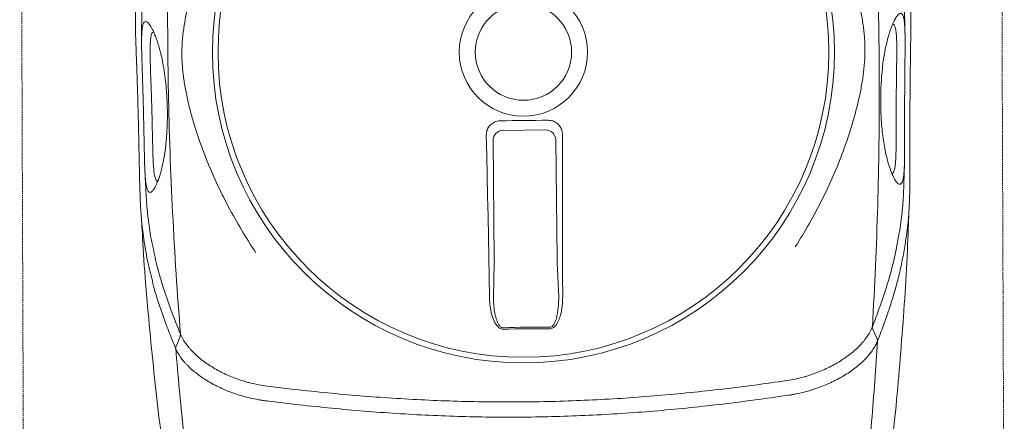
# Model space of a CAD drawing. Header units: inches. Extents: x 1703 to 137267, y -37098 to 14102.
# Tile 6 of 142: x 14101 to 14439, y 7611 to 7749. Entities that reach past the tile are written whole.
import ezdxf

# ---------------------------------------------------------------- set-up
doc = ezdxf.new("R2010")
doc.units = ezdxf.units.IN
doc.header["$MEASUREMENT"] = 0
doc.linetypes.add('11aa1PB-bd$0$11aa1PB-af$0$TRATTEGGIATA', pattern=[0.75, 0.5, -0.25])
doc.layers.add('CKD Equipments', color=252, linetype='Continuous', lineweight=0)
doc.layers.add('FAINTEQUIP', color=252, linetype='Continuous', lineweight=0)

# ---------------------------------------------------------------- blocks, each defined once
blk = doc.blocks.new('G$C62143A14')
at = {"linetype": 'Continuous', "lineweight": 0}
for p, q in [((166.18, 199.09), (180.76, 199.25)), ((163.17, 154.51), (162.73, 195.56)), ((184.29, 195.79), (184.73, 154.75)), ((162.89, 141.56), (163.17, 153.37)), ((184.76, 153.6), (185.3, 141.8)), ((85.06, 105.98), (85.05, 105.99)), ((263.88, 107.91), (263.87, 107.91))]:
    blk.add_line(p, q, dxfattribs=at)
at = {"linetype": 'Continuous', "lineweight": 0, "flags": 128}
for points in [[(165.21, 202.39), (167.27, 202.41), (169.32, 202.43), (171.38, 202.45), (173.44, 202.47), (175.49, 202.49), (177.55, 202.52), (179.61, 202.54), (181.66, 202.57)], [(161.51, 141.67), (161.39, 148.62), (161.27, 155.58), (161.14, 162.54), (161, 169.51), (160.86, 176.48), (160.72, 183.45), (160.56, 190.43), (160.41, 197.41)], [(186.57, 197.69), (186.57, 190.71), (186.56, 183.73), (186.57, 176.75), (186.58, 169.78), (186.59, 162.81), (186.61, 155.85), (186.64, 148.89), (186.67, 141.94)], [(294.76, 127.41), (294.02, 129.04), (293.28, 130.69)], [(55.17, 128.13), (54.46, 126.47), (53.76, 124.81)]]:
    blk.add_lwpolyline(points, dxfattribs=at)
at = {"linetype": 'Continuous', "lineweight": 0}
for radius in [106.93, 105, 22.05, 16.56]:
    blk.add_circle((173.18, 226), radius, dxfattribs=at)
for centre, radius, start, end in [((166.26, 195.57), 3.53, 91.3072, 180.1404), ((180.76, 195.72), 3.53, 1.0921, 89.9252), ((54.09, 128.97), 1.21, 326.4595, 358.5784), ((178.06, -227.41), 358.79, 89.3354, 91.8971), ((178.06, -227.34), 358.19, 89.3355, 91.897)]:
    blk.add_arc(centre, radius, start, end, dxfattribs=at)
for centre, major_axis, start_param, end_param in [((162.86, 155.12), (0.09, -3.5), 1.045879, 1.394945), ((185.03, 155.36), (-0.02, -3.5), 4.88824, 5.237306)]:
    blk.add_ellipse(centre, major_axis=major_axis, ratio=0.086139, start_param=start_param, end_param=end_param, dxfattribs=at)
for points, knots in [([(45.6, 147.31), (45.02, 149.63), (44.08, 153.42), (43.14, 158.58), (42.52, 162.49), (42.07, 166.08), (41.78, 169.32), (41.57, 172.51), (41.43, 175.54), (41.32, 178.54), (41.24, 181.43), (41.18, 184.13), (41.11, 187.04), (41.05, 190.57), (40.96, 194.84), (40.86, 199.86), (40.72, 205.12), (40.58, 210.4), (40.42, 215.41), (40.27, 220), (40.12, 224.07), (39.98, 227.69), (39.87, 230.87), (39.8, 233.7), (39.73, 239.01), (39.98, 246.66), (40.84, 255.43), (41.86, 262.6), (42.9, 268.77), (44.25, 275.81), (46, 283.98), (47.78, 291.81), (49.04, 297.24), (49.57, 299.48)], [0, 0, 0, 0, 0.0593635, 0.0971043, 0.1348438, 0.1667324, 0.198607, 0.2201848, 0.2417788, 0.2633349, 0.278122, 0.2929063, 0.3080418, 0.3231723, 0.3441056, 0.3655953, 0.3864814, 0.4080077, 0.4295299, 0.4486306, 0.4683357, 0.4884205, 0.5086324, 0.5289688, 0.5492243, 0.6333183, 0.7152132, 0.756242, 0.7972696, 0.8516973, 0.906117, 0.9611972, 1, 1, 1, 1]), ([(292.81, 298.92), (293.68, 285.01), (294.34, 271.07), (295.02, 250.13), (295.19, 243.14), (295.43, 229.15), (295.5, 222.15), (295.54, 201.17), (295.36, 187.21), (294.56, 159.32), (293.96, 145.4), (293.13, 131.5)], [0, 0, 0, 0, 0.25, 0.25, 0.375, 0.375, 0.5, 0.5, 0.75, 0.75, 1, 1, 1, 1]), ([(55.29, 128.94), (54.17, 142.82), (53.27, 156.72), (51.87, 184.59), (51.39, 198.55), (50.98, 219.52), (50.9, 226.52), (50.84, 240.51), (50.86, 247.5), (51.08, 268.46), (51.45, 282.4), (52.02, 296.33)], [0, 0, 0, 0, 0.25, 0.25, 0.5, 0.5, 0.625, 0.625, 0.75, 0.75, 1, 1, 1, 1]), ([(265.16, 295.03), (266.9, 292.42), (268.56, 289.8), (271.72, 284.5), (273.22, 281.83), (276.08, 276.42), (277.43, 273.7), (279.98, 268.18), (281.17, 265.39), (283.41, 259.74), (284.44, 256.91), (285.85, 252.62), (286.3, 251.18), (287.14, 248.29), (287.54, 246.84), (288.29, 243.91), (288.64, 242.44), (289.27, 239.47), (289.55, 237.97), (290.02, 234.96), (290.22, 233.44), (290.43, 231.13), (290.49, 230.35), (290.55, 229.19), (290.56, 228.8), (290.59, 228.01), (290.6, 227.62), (290.62, 225.65), (290.56, 224.09), (290.35, 221.02), (290.18, 219.49), (289.77, 216.47), (289.52, 214.97), (288.95, 211.99), (288.63, 210.51), (287.95, 207.58), (287.58, 206.12), (286.8, 203.23), (286.38, 201.79), (285.07, 197.5), (284.11, 194.66), (280.98, 186.21), (278.56, 180.65), (274.42, 172.38), (272.96, 169.66), (269.9, 164.27), (268.3, 161.61), (266.62, 158.98)], [0, 0, 0, 0, 0.0625, 0.0625, 0.125, 0.125, 0.1875, 0.1875, 0.25, 0.25, 0.3125, 0.3125, 0.34375, 0.34375, 0.375, 0.375, 0.40625, 0.40625, 0.4375, 0.4375, 0.46875, 0.46875, 0.484375, 0.484375, 0.492188, 0.492188, 0.5, 0.5, 0.53125, 0.53125, 0.5625, 0.5625, 0.59375, 0.59375, 0.625, 0.625, 0.65625, 0.65625, 0.6875, 0.6875, 0.75, 0.75, 0.875, 0.875, 0.9375, 0.9375, 1, 1, 1, 1]), ([(81.21, 156.98), (79.47, 159.59), (77.81, 162.21), (74.65, 167.51), (73.14, 170.18), (70.29, 175.58), (68.94, 178.31), (66.39, 183.83), (65.2, 186.62), (62.96, 192.26), (61.93, 195.1), (60.52, 199.39), (60.07, 200.83), (59.22, 203.72), (58.82, 205.17), (58.08, 208.1), (57.73, 209.57), (57.1, 212.54), (56.82, 214.04), (56.34, 217.05), (56.15, 218.57), (55.94, 220.88), (55.88, 221.66), (55.82, 222.82), (55.8, 223.21), (55.78, 224), (55.77, 224.39), (55.75, 226.36), (55.8, 227.92), (56.02, 230.99), (56.19, 232.52), (56.6, 235.54), (56.85, 237.04), (57.42, 240.02), (57.73, 241.5), (58.42, 244.43), (58.79, 245.89), (59.57, 248.78), (59.98, 250.22), (61.29, 254.51), (62.26, 257.35), (65.39, 265.8), (67.81, 271.36), (71.95, 279.63), (73.4, 282.35), (76.46, 287.74), (78.07, 290.4), (79.75, 293.03)], [0, 0, 0, 0, 0.0625, 0.0625, 0.125, 0.125, 0.1875, 0.1875, 0.25, 0.25, 0.3125, 0.3125, 0.34375, 0.34375, 0.375, 0.375, 0.40625, 0.40625, 0.4375, 0.4375, 0.46875, 0.46875, 0.484375, 0.484375, 0.492187, 0.492187, 0.5, 0.5, 0.53125, 0.53125, 0.5625, 0.5625, 0.59375, 0.59375, 0.625, 0.625, 0.65625, 0.65625, 0.6875, 0.6875, 0.75, 0.75, 0.875, 0.875, 0.9375, 0.9375, 1, 1, 1, 1]), ([(301.44, 276.45), (301.75, 275.05), (302.55, 271.44), (303.6, 265.92), (304.62, 259.79), (305.4, 253.83), (305.96, 247.99), (306.24, 243.12), (306.35, 239.27), (306.37, 236.26), (306.35, 232.9), (306.3, 229.24), (306.24, 225.22), (306.18, 221.07), (306.13, 216.7), (306.09, 212.1), (306.06, 207.11), (306.04, 201.95), (306.04, 196.95), (306.05, 192.75), (306.06, 189.23), (306.06, 186.3), (306.05, 183.54), (306.03, 180.52), (305.98, 177.38), (305.88, 174.2), (305.73, 171.32), (305.46, 167.82), (304.99, 163.66), (304.2, 158.49), (303.16, 153), (302.17, 148.58), (301.46, 146.05), (301.24, 145.3)], [0, 0, 0, 0, 0.033599, 0.086704, 0.14001, 0.193319, 0.246393, 0.299468, 0.326258, 0.353125, 0.379834, 0.406408, 0.428618, 0.451478, 0.47167, 0.492329, 0.516002, 0.540379, 0.564065, 0.588402, 0.605742, 0.623087, 0.640895, 0.658706, 0.685242, 0.711788, 0.738802, 0.765824, 0.81871, 0.871587, 0.924587, 0.977588, 1, 1, 1, 1]), ([(44.47, 261.16), (44.44, 260.98), (43.93, 258.18), (43.23, 253.09), (42.27, 244.62), (41.92, 237.77), (41.88, 232.66), (41.9, 230.93), (41.91, 230.14)], [0, 0, 0, 0, 0.016162, 0.250764, 0.485322, 0.836539, 0.925214, 1, 1, 1, 1]), ([(304.34, 232.77), (304.34, 233.59), (304.32, 235.34), (304.17, 240.5), (303.67, 247.37), (302.53, 255.86), (301.72, 260.92), (301.15, 263.69), (301.12, 263.85)], [0, 0, 0, 0, 0.076639, 0.163762, 0.518013, 0.751525, 0.985081, 1, 1, 1, 1]), ([(304.01, 184.73), (303.97, 184.22), (303.86, 183.03), (303.62, 181.83), (303.29, 180.95), (302.86, 180.52), (302.33, 180.49), (301.69, 180.94), (300.97, 181.91), (300.2, 183.37), (299.41, 185.28), (298.69, 187.43), (298.06, 189.77), (297.52, 192.16), (297.04, 194.87), (296.62, 197.87), (296.32, 200.95), (296.12, 203.96), (296.02, 206.73), (295.99, 209.52), (296.03, 212.49), (296.17, 215.56), (296.38, 218.45), (296.7, 221.56), (297.14, 224.68), (297.72, 227.74), (298.34, 230.38), (298.99, 232.61), (299.71, 234.69), (300.48, 236.52), (301.26, 237.97), (301.97, 238.89), (302.61, 239.35), (303.16, 239.35), (303.62, 238.79), (303.98, 237.69), (304.12, 236.37), (304.2, 235.72)], [0, 0, 0, 0, 0.026608, 0.06138, 0.0962, 0.130925, 0.168927, 0.207024, 0.245099, 0.283069, 0.316694, 0.350298, 0.37294, 0.395622, 0.418192, 0.438002, 0.457786, 0.474878, 0.488481, 0.502082, 0.518368, 0.53466, 0.550889, 0.567128, 0.590899, 0.614713, 0.640745, 0.66688, 0.692979, 0.729781, 0.766704, 0.803672, 0.840537, 0.880482, 0.920552, 0.960572, 1, 1, 1, 1]), ([(42.51, 207.1), (42.47, 208.53), (42.43, 209.94), (42.38, 211.68), (42.37, 212.02), (42.35, 212.71), (42.34, 213.05), (42.31, 214.05), (42.29, 214.71), (42.25, 215.99), (42.23, 216.62), (42.2, 217.54), (42.19, 217.85), (42.17, 218.45), (42.16, 218.74), (42.12, 220.18), (42.08, 221.26), (42.04, 222.76), (42.02, 223.24), (41.99, 224.18), (41.98, 224.63), (41.95, 225.92), (41.93, 226.71), (41.91, 228.15), (41.9, 228.82), (41.9, 229.73), (41.9, 230.03), (41.91, 230.59), (41.91, 230.86), (41.94, 232.14), (41.98, 232.98), (42.12, 234.36), (42.22, 234.91), (42.39, 235.55), (42.46, 235.73), (42.56, 235.96), (42.6, 236.03), (42.68, 236.16), (42.72, 236.22), (42.93, 236.46), (43.12, 236.55), (43.54, 236.51), (43.78, 236.38), (44.29, 235.92), (44.57, 235.59), (45.17, 234.68), (45.49, 234.11), (45.93, 233.22), (46.01, 233.03), (46.19, 232.64), (46.28, 232.43), (46.55, 231.79), (46.73, 231.32), (47.11, 230.3), (47.3, 229.74), (47.69, 228.53), (47.89, 227.87), (48.28, 226.45), (48.47, 225.69), (48.86, 224.02), (49.05, 223.12), (49.33, 221.64), (49.42, 221.13), (49.59, 220.08), (49.68, 219.53), (49.84, 218.41), (49.92, 217.83), (50.04, 216.92), (50.07, 216.61), (50.15, 215.99), (50.18, 215.67), (50.35, 214.08), (50.46, 212.76), (50.59, 210.72), (50.63, 210.02), (50.68, 208.96), (50.7, 208.61), (50.72, 207.9), (50.73, 207.54), (50.76, 206.48), (50.77, 205.78), (50.78, 204.72), (50.78, 204.37), (50.78, 203.67), (50.77, 203.32), (50.75, 201.59), (50.71, 200.26), (50.62, 198.67), (50.6, 198.36), (50.56, 197.73), (50.54, 197.42), (50.47, 196.51), (50.42, 195.92), (50.26, 194.23), (50.14, 193.18), (49.94, 191.7), (49.87, 191.23), (49.73, 190.31), (49.65, 189.88), (49.43, 188.62), (49.27, 187.85), (48.95, 186.43), (48.79, 185.78), (48.55, 184.87), (48.46, 184.58), (48.3, 184.02), (48.22, 183.75), (47.82, 182.47), (47.5, 181.62), (46.89, 180.21), (46.6, 179.63), (46.18, 178.94), (46.04, 178.74), (45.78, 178.39), (45.65, 178.25), (45.28, 177.9), (45.05, 177.77), (44.63, 177.73), (44.44, 177.82), (44.09, 178.2), (43.94, 178.5), (43.73, 179.13), (43.66, 179.37), (43.57, 179.79), (43.54, 179.94), (43.48, 180.25), (43.46, 180.41), (43.32, 181.28), (43.24, 182.12), (43.14, 183.4), (43.12, 183.66), (43.09, 184.22), (43.07, 184.52), (43.03, 185.44), (43, 186.1), (42.95, 187.54), (42.93, 188.32), (42.89, 189.61), (42.88, 190.05), (42.86, 190.98), (42.85, 191.47), (42.82, 192.99), (42.79, 194.06), (42.76, 195.79), (42.75, 196.38), (42.73, 197.3), (42.72, 197.62), (42.71, 198.25), (42.7, 198.57), (42.67, 200.18), (42.64, 201.5), (42.6, 203.56), (42.58, 204.26), (42.54, 205.68), (42.53, 206.39), (42.51, 207.1)], [0, 0, 0, 0, 0.015625, 0.015625, 0.019531, 0.019531, 0.023438, 0.023438, 0.03125, 0.03125, 0.039063, 0.039063, 0.042969, 0.042969, 0.046875, 0.046875, 0.0625, 0.0625, 0.070313, 0.070313, 0.078125, 0.078125, 0.09375, 0.09375, 0.109375, 0.109375, 0.117188, 0.117188, 0.125, 0.125, 0.15625, 0.15625, 0.1875, 0.1875, 0.203125, 0.203125, 0.210938, 0.210938, 0.21875, 0.21875, 0.25, 0.25, 0.28125, 0.28125, 0.3125, 0.3125, 0.34375, 0.34375, 0.351563, 0.351563, 0.359375, 0.359375, 0.375, 0.375, 0.390625, 0.390625, 0.40625, 0.40625, 0.421875, 0.421875, 0.4375, 0.4375, 0.445313, 0.445313, 0.453125, 0.453125, 0.460938, 0.460938, 0.464844, 0.464844, 0.46875, 0.46875, 0.484375, 0.484375, 0.492188, 0.492188, 0.496094, 0.496094, 0.5, 0.5, 0.507813, 0.507813, 0.511719, 0.511719, 0.515625, 0.515625, 0.53125, 0.53125, 0.535156, 0.535156, 0.539063, 0.539063, 0.546875, 0.546875, 0.5625, 0.5625, 0.570313, 0.570313, 0.578125, 0.578125, 0.59375, 0.59375, 0.609375, 0.609375, 0.617188, 0.617188, 0.625, 0.625, 0.65625, 0.65625, 0.6875, 0.6875, 0.703125, 0.703125, 0.71875, 0.71875, 0.75, 0.75, 0.78125, 0.78125, 0.8125, 0.8125, 0.828125, 0.828125, 0.835938, 0.835938, 0.84375, 0.84375, 0.875, 0.875, 0.882812, 0.882812, 0.890625, 0.890625, 0.90625, 0.90625, 0.921875, 0.921875, 0.929687, 0.929687, 0.9375, 0.9375, 0.953125, 0.953125, 0.960937, 0.960937, 0.964844, 0.964844, 0.96875, 0.96875, 0.984375, 0.984375, 0.992187, 0.992187, 1, 1, 1, 1]), ([(301.35, 209.93), (301.35, 210.19), (301.36, 211.47), (301.38, 213.82), (301.42, 217.11), (301.47, 220.46), (301.51, 223.57), (301.53, 226.21), (301.52, 228.58), (301.47, 230.66), (301.34, 232.62), (301.12, 234.17), (300.83, 235.18), (300.57, 235.43), (300.47, 235.53), (300.47, 235.53), (300.47, 235.53), (300.47, 235.53), (300.38, 235.62), (300.28, 235.71), (300.19, 235.8)], [0, 0, 0, 0, 0.014263, 0.071432, 0.130741, 0.207145, 0.286904, 0.364421, 0.443321, 0.542698, 0.643157, 0.777817, 0.912539, 1, 1, 1, 1, 1, 1, 1.081436, 1.081436, 1.081436, 1.081436]), ([(304.2, 235.72), (304.2, 235.72), (304.26, 235.25), (304.32, 233.87), (304.38, 231.79), (304.39, 229.49), (304.39, 227.19), (304.36, 224.56), (304.33, 221.57), (304.3, 218.26), (304.26, 214.65), (304.24, 211.81), (304.24, 210.23), (304.24, 209.92)], [0, 0, 0, 0, 0.0021857, 0.1486808, 0.2950678, 0.3936347, 0.4923949, 0.5907133, 0.6868358, 0.782863, 0.8795306, 0.9761461, 1, 1, 1, 1]), ([(46.04, 232.96), (45.93, 232.9), (45.82, 232.85), (45.71, 232.79), (45.71, 232.79), (45.71, 232.79), (45.71, 232.79), (45.67, 232.77), (45.51, 232.69), (45.3, 232.13), (45.07, 231.17), (44.91, 229.76), (44.83, 227.85), (44.82, 225.75), (44.86, 223.64), (44.91, 221.68), (44.99, 219.24), (45.09, 216.5), (45.19, 213.73), (45.27, 211.36), (45.34, 209.15), (45.38, 207.84), (45.4, 207.18)], [-0.090918, -0.090918, -0.090918, -0.090918, 0, 0, 0, 0, 0, 0, 0.026213, 0.13292, 0.239613, 0.348571, 0.457474, 0.569041, 0.626082, 0.683094, 0.752821, 0.824315, 0.874905, 0.926701, 0.963078, 1, 1, 1, 1]), ([(299.89, 184.14), (299.99, 184.23), (300.1, 184.32), (300.2, 184.41), (300.2, 184.41), (300.2, 184.41), (300.2, 184.41), (300.25, 184.46), (300.44, 184.63), (300.69, 185.34), (300.95, 186.59), (301.14, 188.42), (301.24, 190.5), (301.29, 192.62), (301.31, 194.59), (301.32, 197.05), (301.32, 199.79), (301.32, 202.55), (301.32, 205.02), (301.33, 207.5), (301.34, 209.11), (301.35, 209.93)], [-0.088365, -0.088365, -0.088365, -0.088365, 0, 0, 0, 0, 0, 0, 0.042963, 0.162036, 0.283698, 0.405299, 0.528456, 0.591382, 0.654277, 0.728503, 0.80457, 0.856235, 0.909083, 0.954041, 1, 1, 1, 1]), ([(304.24, 209.92), (304.23, 208.94), (304.22, 206.98), (304.22, 203.98), (304.22, 201.01), (304.23, 197.79), (304.23, 194.6), (304.23, 191.57), (304.2, 189), (304.14, 186.89), (304.09, 185.47), (304.02, 184.88), (304.01, 184.73)], [0, 0, 0, 0, 0.0782123, 0.1564368, 0.2446658, 0.3329467, 0.4546253, 0.5765046, 0.703629, 0.8312553, 0.9586974, 1, 1, 1, 1]), ([(45.4, 207.18), (45.41, 206.59), (45.46, 205.05), (45.52, 202.55), (45.57, 200.53), (45.61, 198.49), (45.66, 196.45), (45.71, 194.08), (45.76, 192.07), (45.81, 190.38), (45.87, 188.87), (45.96, 187.09), (46.11, 185.27), (46.36, 183.45), (46.68, 182.18), (46.99, 181.84), (47.12, 181.69), (47.12, 181.69), (47.12, 181.69), (47.12, 181.69), (47.21, 181.59), (47.3, 181.49), (47.39, 181.39)], [0, 0, 0, 0, 0.032705, 0.086629, 0.142257, 0.153922, 0.215379, 0.27845, 0.333103, 0.387785, 0.444206, 0.500642, 0.614534, 0.729613, 0.886835, 1, 1, 1, 1, 1, 1, 1.078938, 1.078938, 1.078938, 1.078938]), ([(160.41, 197.41), (160.45, 197.96), (160.53, 199.07), (161.34, 200.56), (162.55, 201.68), (163.92, 202.29), (164.84, 202.36), (165.21, 202.39)], [0, 0, 0, 0, 0.214916, 0.429922, 0.642835, 0.854056, 1, 1, 1, 1]), ([(181.66, 202.57), (182.21, 202.52), (183.3, 202.43), (184.76, 201.61), (185.87, 200.4), (186.48, 199.02), (186.55, 198.08), (186.57, 197.69)], [0, 0, 0, 0, 0.21225, 0.424556, 0.635748, 0.847225, 1, 1, 1, 1]), ([(303.91, 180.58), (304.02, 182.73), (304.13, 185.07), (304.16, 187.42), (304.16, 187.6)], [0, 0, 0, 0, 0.919543, 1, 1, 1, 1]), ([(43.07, 184.68), (43.07, 184.53), (43.15, 182.23), (43.3, 180.03), (43.3, 180.03)], [0, 0, 0, 0, 0.065528, 1, 1, 1, 1]), ([(302.2, 162.92), (302.26, 163.21), (302.79, 165.97), (303.23, 169.58), (303.65, 173.93), (303.86, 177.33), (303.99, 180.67), (304.03, 183.21), (304.05, 184.25)], [0, 0, 0, 0, 0.042136, 0.404804, 0.566088, 0.727781, 0.888854, 1, 1, 1, 1]), ([(43.3, 180.03), (43.33, 179.79), (43.38, 177.87), (43.59, 174.53), (43.87, 171.14), (44.39, 166.79), (44.85, 163.44), (45.38, 160.95), (45.39, 160.92)], [0, 0, 0, 0, 0.1154515, 0.2827578, 0.4507086, 0.6182339, 0.994941, 1, 1, 1, 1]), ([(296.81, 65.48), (298.08, 75.69), (300.71, 96.79), (303.47, 128.89), (305.24, 155.54), (305.68, 171.27), (305.65, 170.35)], [0, 0, 0, 0, 0.27832, 0.574596, 0.870871, 1, 1, 1, 1]), ([(41.94, 167.57), (41.94, 167.57), (42.68, 152.71), (45.01, 126.11), (48.47, 94.08), (51.55, 73.04), (53.04, 62.85)], [0, 0, 0, 0, 0.128959, 0.425292, 0.721626, 1, 1, 1, 1]), ([(293.13, 131.5), (294.21, 134.35), (296.37, 140.06), (298.94, 148.11), (300.93, 155.81), (301.81, 160.74), (302.2, 162.92)], [0, 0, 0, 0, 0.263525, 0.527185, 0.79078, 1, 1, 1, 1]), ([(45.39, 160.92), (45.88, 158.49), (46.92, 153.33), (49.13, 145.42), (51.88, 137.43), (54.16, 131.77), (55.29, 128.94)], [0, 0, 0, 0, 0.2280042, 0.4853378, 0.7427349, 1, 1, 1, 1]), ([(53.63, 123.99), (52.87, 125.85), (51.36, 129.58), (49.35, 134.89), (47.59, 140.14), (46.3, 144.25), (45.74, 146.69), (45.6, 147.31)], [0, 0, 0, 0, 0.229832, 0.459678, 0.690029, 0.920378, 1, 1, 1, 1]), ([(301.24, 145.3), (300.98, 144.33), (300.26, 141.65), (298.83, 137.28), (297, 132.07), (295.6, 128.41), (294.9, 126.59)], [0, 0, 0, 0, 0.157579, 0.438078, 0.719047, 1, 1, 1, 1]), ([(166.2, 130.66), (165.97, 130.67), (165.51, 130.71), (164.73, 131.13), (163.72, 132.15), (162.75, 134.05), (162.01, 136.57), (161.61, 139.17), (161.54, 140.88), (161.51, 141.67)], [0, 0, 0, 0, 0.053674, 0.107072, 0.201461, 0.385823, 0.599668, 0.814062, 1, 1, 1, 1]), ([(162.89, 141.56), (162.9, 140.81), (162.94, 139.22), (163.22, 136.78), (163.72, 134.42), (164.38, 132.64), (165.1, 131.64), (165.63, 131.27), (165.97, 131.18), (166.14, 131.19), (166.18, 131.19)], [0, 0, 0, 0, 0.19611, 0.418032, 0.642122, 0.825582, 0.912375, 0.957312, 0.988402, 1, 1, 1, 1]), ([(186.67, 141.94), (186.64, 140.85), (186.59, 138.68), (186.07, 135.91), (185.29, 133.61), (184.49, 132.14), (183.53, 131.22), (182.83, 130.87), (182.37, 130.84), (182.21, 130.83)], [0, 0, 0, 0, 0.2549733, 0.5094959, 0.6555036, 0.8234143, 0.8930287, 0.9633452, 1, 1, 1, 1]), ([(182.22, 131.36), (182.34, 131.37), (182.63, 131.39), (182.93, 131.57), (183.29, 131.88), (183.87, 132.62), (184.4, 133.98), (184.93, 136.14), (185.27, 138.73), (185.29, 140.77), (185.3, 141.8)], [0, 0, 0, 0, 0.028874, 0.074198, 0.087541, 0.150828, 0.315881, 0.465459, 0.731192, 1, 1, 1, 1]), ([(55.37, 128.77), (55.77, 127.82), (56.29, 126.88), (57.25, 125.49), (57.6, 125.02), (58.16, 124.33), (58.36, 124.1), (58.77, 123.64), (58.98, 123.41), (60.06, 122.26), (61.03, 121.37), (63.18, 119.63), (64.35, 118.79), (66.28, 117.57), (66.95, 117.17), (68.32, 116.4), (69.03, 116.03), (71.21, 114.95), (72.74, 114.29), (75.17, 113.4), (76, 113.12), (77.28, 112.72), (77.71, 112.59), (78.58, 112.35), (79.02, 112.24), (81.23, 111.69), (83.05, 111.34), (84.93, 111.1)], [0, 0, 0, 0, 0.125, 0.125, 0.1875, 0.1875, 0.21875, 0.21875, 0.25, 0.25, 0.375, 0.375, 0.5, 0.5, 0.5625, 0.5625, 0.625, 0.625, 0.75, 0.75, 0.8125, 0.8125, 0.84375, 0.84375, 0.875, 0.875, 1, 1, 1, 1]), ([(263.89, 113.03), (265.76, 113.31), (267.57, 113.69), (269.77, 114.29), (270.21, 114.41), (271.07, 114.67), (271.5, 114.81), (272.77, 115.23), (273.6, 115.53), (276.01, 116.48), (277.52, 117.17), (279.68, 118.29), (280.38, 118.68), (281.74, 119.48), (282.4, 119.89), (284.29, 121.16), (285.45, 122.03), (287.56, 123.81), (288.51, 124.72), (289.57, 125.89), (289.78, 126.12), (290.17, 126.59), (290.36, 126.83), (290.92, 127.53), (291.25, 128), (292.18, 129.42), (292.68, 130.37), (293.07, 131.33)], [0, 0, 0, 0, 0.125, 0.125, 0.15625, 0.15625, 0.1875, 0.1875, 0.25, 0.25, 0.375, 0.375, 0.4375, 0.4375, 0.5, 0.5, 0.625, 0.625, 0.75, 0.75, 0.78125, 0.78125, 0.8125, 0.8125, 0.875, 0.875, 1, 1, 1, 1]), ([(55.17, 128.13), (55.17, 128.13), (55.17, 128.13), (55.17, 128.13), (55.17, 128.13), (55.17, 128.13), (55.17, 128.13), (55.14, 128.19), (55.12, 128.24), (55.09, 128.3)], [-0.00000006, -0.00000006, -0.00000006, -0.00000006, 0, 0, 0, 0.0000002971, 0.0000002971, 0.0000002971, 0.0005047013, 0.0005047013, 0.0005047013, 0.0005047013]), ([(294.91, 126.6), (294.71, 126.11), (294.48, 125.62), (293.95, 124.63), (293.66, 124.14), (292.68, 122.67), (291.91, 121.71), (290.13, 119.81), (289.12, 118.87), (287.43, 117.49), (286.84, 117.04), (285.59, 116.14), (284.95, 115.7), (282.92, 114.4), (281.48, 113.59), (278.41, 112.07), (276.78, 111.36), (274.62, 110.55), (274.18, 110.4), (273.3, 110.09), (272.85, 109.95), (271.5, 109.53), (270.59, 109.27), (268.73, 108.8), (267.78, 108.58), (266.34, 108.3), (265.85, 108.21), (265.11, 108.09), (264.87, 108.05), (264.37, 107.98), (264.13, 107.94), (263.88, 107.91)], [0, 0, 0, 0, 0.0625, 0.0625, 0.125, 0.125, 0.25, 0.25, 0.375, 0.375, 0.4375, 0.4375, 0.5, 0.5, 0.625, 0.625, 0.75, 0.75, 0.78125, 0.78125, 0.8125, 0.8125, 0.875, 0.875, 0.9375, 0.9375, 0.96875, 0.96875, 0.984375, 0.984375, 1, 1, 1, 1]), ([(294.9, 126.59), (294.32, 117.35), (293.65, 108.13), (292.12, 89.72), (291.25, 80.53), (290.3, 71.36)], [0, 0, 0, 0, 0.5, 0.5, 1, 1, 1, 1]), ([(294.91, 126.6), (294.92, 126.63), (294.92, 126.66), (294.93, 126.73), (294.93, 126.76), (294.93, 126.87), (294.92, 126.94), (294.88, 127.15), (294.83, 127.28), (294.76, 127.4)], [0, 0, 0, 0, 0.125, 0.125, 0.25, 0.25, 0.5, 0.5, 1, 1, 1, 1]), ([(53.63, 124.01), (53.62, 124.03), (53.61, 124.06), (53.6, 124.13), (53.6, 124.17), (53.6, 124.28), (53.61, 124.35), (53.64, 124.55), (53.69, 124.69), (53.76, 124.81)], [0, 0, 0, 0, 0.125, 0.125, 0.25, 0.25, 0.5, 0.5, 1, 1, 1, 1]), ([(85.05, 105.99), (84.8, 106.01), (84.55, 106.05), (84.06, 106.11), (83.81, 106.14), (83.07, 106.25), (82.58, 106.33), (81.12, 106.58), (80.17, 106.77), (77.36, 107.42), (75.56, 107.94), (73.39, 108.7), (72.96, 108.85), (72.11, 109.17), (71.69, 109.34), (70.45, 109.84), (69.65, 110.2), (67.32, 111.29), (65.86, 112.08), (63.81, 113.33), (63.15, 113.75), (61.9, 114.61), (61.3, 115.05), (59.59, 116.39), (58.56, 117.31), (57.41, 118.48), (57.19, 118.72), (56.76, 119.19), (56.55, 119.43), (55.96, 120.15), (55.59, 120.62), (54.58, 122.06), (54.04, 123.03), (53.63, 124.01)], [0, 0, 0, 0, 0.015625, 0.015625, 0.03125, 0.03125, 0.0625, 0.0625, 0.125, 0.125, 0.25, 0.25, 0.28125, 0.28125, 0.3125, 0.3125, 0.375, 0.375, 0.5, 0.5, 0.5625, 0.5625, 0.625, 0.625, 0.75, 0.75, 0.78125, 0.78125, 0.8125, 0.8125, 0.875, 0.875, 1, 1, 1, 1]), ([(59.43, 68.88), (58.27, 78.02), (57.21, 87.19), (55.28, 105.56), (54.41, 114.77), (53.63, 123.99)], [0, 0, 0, 0, 0.5, 0.5, 1, 1, 1, 1]), ([(85.06, 111.09), (92.41, 110.17), (99.79, 109.34), (114.61, 107.92), (122.05, 107.33), (136.99, 106.39), (144.47, 106.05), (159.47, 105.64), (166.98, 105.58), (181.99, 105.74), (189.5, 105.97), (204.48, 106.69), (211.94, 107.19), (223.12, 108.14), (226.83, 108.48), (234.27, 109.24), (237.97, 109.64), (249.07, 110.95), (256.43, 111.93), (263.76, 113.01)], [0, 0, 0, 0, 0.125, 0.125, 0.25, 0.25, 0.375, 0.375, 0.5, 0.5, 0.625, 0.625, 0.75, 0.75, 0.8125, 0.8125, 0.875, 0.875, 1, 1, 1, 1]), ([(263.87, 107.91), (256.54, 106.81), (249.17, 105.82), (238.07, 104.49), (234.37, 104.07), (226.94, 103.31), (223.21, 102.95), (212.02, 101.99), (204.54, 101.48), (189.56, 100.75), (182.06, 100.52), (167.03, 100.36), (159.51, 100.42), (144.51, 100.84), (137.03, 101.19), (125.83, 101.91), (122.1, 102.18), (114.65, 102.79), (110.93, 103.12), (99.8, 104.21), (92.42, 105.05), (85.06, 105.98)], [0, 0, 0, 0, 0.125, 0.125, 0.1875, 0.1875, 0.25, 0.25, 0.375, 0.375, 0.5, 0.5, 0.625, 0.625, 0.75, 0.75, 0.8125, 0.8125, 0.875, 0.875, 1, 1, 1, 1])]:
    blk.add_open_spline(points, degree=3, knots=knots, dxfattribs=at)
for points in [[(55.17, 128.13), (55.29, 128.33), (55.36, 128.55), (55.37, 128.77)], [(55.29, 128.94), (55.32, 128.88), (55.34, 128.83), (55.37, 128.77)], [(293.07, 131.33), (293.09, 131.38), (293.11, 131.44), (293.13, 131.5)], [(293.07, 131.33), (293.07, 131.11), (293.15, 130.89), (293.28, 130.69)], [(294.76, 127.4), (294.76, 127.4), (294.76, 127.4), (294.76, 127.41)], [(294.9, 126.59), (294.91, 126.59), (294.91, 126.6), (294.91, 126.6)], [(53.63, 123.99), (53.63, 124), (53.63, 124), (53.63, 124.01)], [(53.76, 124.81), (53.76, 124.81), (53.76, 124.81), (53.76, 124.81)], [(263.76, 113.01), (263.8, 113.02), (263.84, 113.02), (263.89, 113.03)], [(84.93, 111.1), (84.97, 111.1), (85.02, 111.09), (85.06, 111.09)]]:
    blk.add_open_spline(points, degree=3, dxfattribs=at)
at = {"layer": 'FAINTEQUIP', "color": 4, "linetype": '11aa1PB-bd$0$11aa1PB-af$0$TRATTEGGIATA'}
blk.add_lwpolyline([(337, 429.45), (338.5, 25.45), (1.5, 24.2), (0, 428.19), (337, 429.45)], dxfattribs=at)

msp = doc.modelspace()

# ---------------------------------------------------------------- block references
at = {"layer": 'CKD Equipments', "ltscale": 0.25}
msp.add_blockref('G$C62143A14', (14100.9, 7512.24), dxfattribs=at)

doc.saveas('drawing.dxf')
